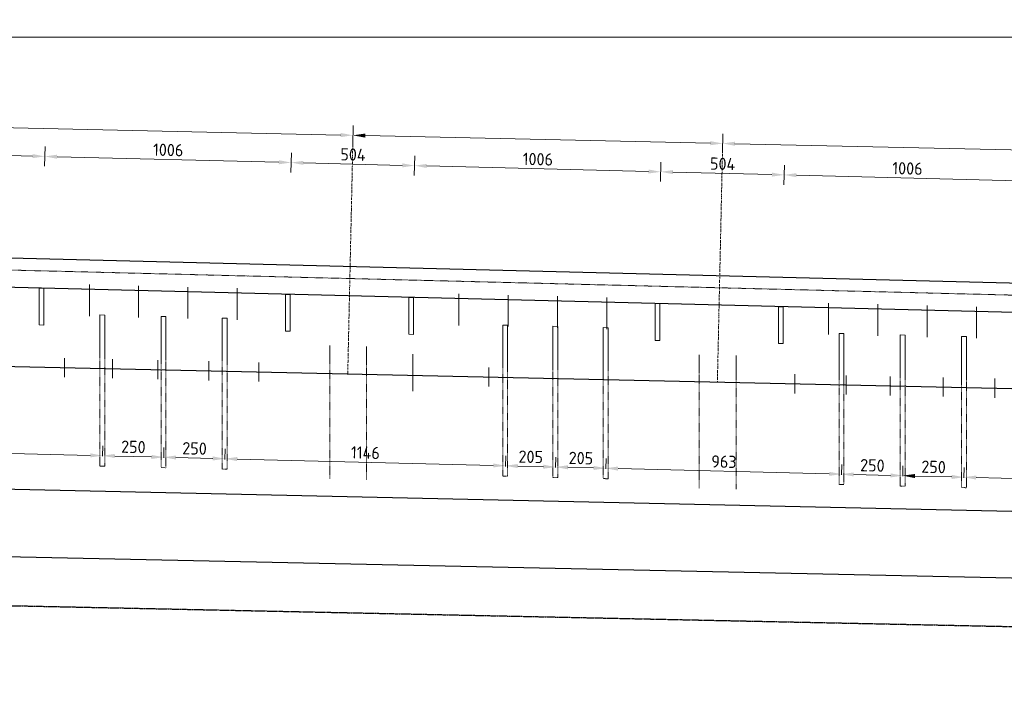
# Model space of a CAD drawing. Header units: millimetres. Extents: x -8028558 to 327273, y -63352 to 83293.
# Tile 52 of 195: x -2279 to 1742, y 10008 to 12783. Entities that reach past the tile are written whole.
import ezdxf

# ---------------------------------------------------------------- set-up
doc = ezdxf.new("R2010")
doc.units = ezdxf.units.MM
for name, pattern in [('NLCS-HIDDEN', [4, 2, -2]), ('XX-AFBREEK', [7, 4, -1, 1, -1]), ('XX-HART', [13, 4, -2, 1, -2, 4]), ('ZZ-HIDDEN-SO', [4, 2, -2])]:
    doc.linetypes.add(name, pattern=pattern)
for name, color, linetype, lineweight in [('B-CO-BC-AFBREEKLIJN-GD', 7, 'XX-AFBREEK', 25), ('B-CO-BC-BETONVORM-GD', 90, 'Continuous', 25), ('B-CO-BC-BETONVORM-GN', 10, 'ZZ-HIDDEN-SO', 13), ('B-CO-BC-WAPENING_HOOFDWAPENING-G', 170, 'Continuous', 18), ('B-CO-BC-WAPENING_HOOFDWAPENING-GN', 140, 'NLCS-HIDDEN', 13), ('X-XX-AL-HARTLIJN-G', 7, 'XX-HART', 18), ('X-XX-AL-M', 7, 'Continuous', 18), ('X-XX-AL-VERWIJZING-T25', 7, 'Continuous', 25)]:
    doc.layers.add(name, color=color, linetype=linetype, lineweight=lineweight)
doc.layers.add('B-CO-BC-HULPLIJN-G', color=7, linetype='Continuous', lineweight=18, plot=False)
doc.styles.add('NLCS-ISO-MM20-T25', font='NLCS-ISO.ttf', dxfattribs={"height": 50})
doc.dimstyles.new('NLCS-MM20-T25-PIJL_L0_H4', dxfattribs={"dimscale": 20, "dimtxt": 2.5, "dimasz": 2.5, "dimexe": 2, "dimexo": 2, "dimgap": 0.7, "dimtad": 1, "dimdec": 0, "dimzin": 0, "dimdsep": 46, "dimtxsty": 'NLCS-ISO-MM20-T25', "dimcen": 0, "dimdle": 2, "dimclrd": 256, "dimclre": 256, "dimclrt": 256, "dimadec": 4, "dimazin": 0, "dimtfac": 1, "dimtdec": 3, "dimtofl": 0, "dimtmove": 0, "dimatfit": 3, "dimfxl": 2, "dimfxlon": 1, "dimtfillclr": 256, "dimtolj": 1, "dimtzin": 0, "dimlwd": -1, "dimlwe": -1, "dimarcsym": 0})

# ---------------------------------------------------------------- blocks, each defined once
blk = doc.blocks.new('*D370')
at = {"layer": 'X-XX-AL-M', "transparency": 16777216}
for p, q in [((-4480.7, 12670.7), (-4480.7, 12750.7)), ((14489.4, 12670.7), (14489.4, 12750.7)), ((14439.4, 12710.7), (-4430.7, 12710.7))]:
    blk.add_line(p, q, dxfattribs=at)
for points in [[(-4430.7, 12719.1), (-4430.7, 12702.4), (-4480.7, 12710.7)], [(14439.4, 12719.1), (14439.4, 12702.4), (14489.4, 12710.7)]]:
    blk.add_solid(points, dxfattribs=at)
at = {"layer": 'X-XX-AL-M', "transparency": 16777216, "insert": (5004.4, 12749.7), "char_height": 50, "attachment_point": 5, "style": 'NLCS-ISO-MM20-T25'}
blk.add_mtext('\\A1;18970', dxfattribs=at)
blk = doc.blocks.new('*D383')
at = {"layer": 'X-XX-AL-M', "transparency": 16777216}
for p, q in [((590.6, 12237.1), (592.4, 12317.1)), ((2051.1, 12244.9), (641.5, 12276)), ((2100.3, 12203.8), (2102, 12283.8))]:
    blk.add_line(p, q, dxfattribs=at)
for points in [[(641.7, 12284.4), (641.3, 12267.7), (591.5, 12277.1)], [(2051.3, 12253.3), (2051, 12236.6), (2101.1, 12243.8)]]:
    blk.add_solid(points, dxfattribs=at)
blk = doc.blocks.new('*D384')
at = {"layer": 'X-XX-AL-M', "transparency": 16777216}
for p, q in [((-919, 12270.4), (-917.2, 12350.4)), ((541.5, 12278.2), (-868.1, 12309.3)), ((590.6, 12237.1), (592.4, 12317.1))]:
    blk.add_line(p, q, dxfattribs=at)
for points in [[(-868, 12317.7), (-868.3, 12301), (-918.1, 12310.4)], [(541.7, 12286.6), (541.3, 12269.9), (591.5, 12277.1)]]:
    blk.add_solid(points, dxfattribs=at)
blk = doc.blocks.new('*D385')
at = {"layer": 'X-XX-AL-M', "transparency": 16777216}
for p, q in [((-2428.6, 12303.7), (-2426.9, 12383.7)), ((-919, 12270.4), (-917.2, 12350.4)), ((-968.1, 12311.5), (-2377.8, 12342.6))]:
    blk.add_line(p, q, dxfattribs=at)
for points in [[(-2377.6, 12351), (-2378, 12334.3), (-2427.8, 12343.7)], [(-967.9, 12319.9), (-968.3, 12303.2), (-918.1, 12310.4)]]:
    blk.add_solid(points, dxfattribs=at)
blk = doc.blocks.new('*D407')
at = {"layer": 'X-XX-AL-M', "transparency": 16777216}
for p, q in [((841.5, 12108.8), (843.5, 12188.8)), ((1798.2, 12124.9), (892.5, 12147.6)), ((1847.2, 12083.7), (1849.2, 12163.7))]:
    blk.add_line(p, q, dxfattribs=at)
for points in [[(892.7, 12155.9), (892.3, 12139.3), (842.5, 12148.8)], [(1798.4, 12133.3), (1798, 12116.6), (1848.2, 12123.7)]]:
    blk.add_solid(points, dxfattribs=at)
at = {"layer": 'X-XX-AL-M', "transparency": 16777216, "insert": (1346.3, 12175.3), "char_height": 50, "attachment_point": 5, "rotation": 358.5679, "style": 'NLCS-ISO-MM20-T25'}
blk.add_mtext('\\A1;1006', dxfattribs=at)
blk = doc.blocks.new('*D408')
at = {"layer": 'X-XX-AL-M', "transparency": 16777216}
for p, q in [((337.7, 12121.4), (339.7, 12201.4)), ((841.5, 12108.8), (843.5, 12188.8)), ((792.5, 12150.1), (388.6, 12160.2))]:
    blk.add_line(p, q, dxfattribs=at)
for points in [[(388.9, 12168.5), (388.4, 12151.9), (338.7, 12161.4)], [(792.7, 12158.4), (792.3, 12141.8), (842.5, 12148.8)]]:
    blk.add_solid(points, dxfattribs=at)
at = {"layer": 'X-XX-AL-M', "transparency": 16777216, "insert": (591.6, 12194.1), "char_height": 50, "attachment_point": 5, "rotation": 358.5679, "style": 'NLCS-ISO-MM20-T25'}
blk.add_mtext('\\A1;504', dxfattribs=at)
blk = doc.blocks.new('*D409')
at = {"layer": 'X-XX-AL-M', "transparency": 16777216}
for p, q in [((-668, 12146.6), (-666, 12226.6)), ((288.7, 12162.7), (-617, 12185.3)), ((337.7, 12121.4), (339.7, 12201.4))]:
    blk.add_line(p, q, dxfattribs=at)
for points in [[(-616.8, 12193.7), (-617.2, 12177), (-667, 12186.6)], [(288.9, 12171), (288.5, 12154.4), (338.7, 12161.4)]]:
    blk.add_solid(points, dxfattribs=at)
at = {"layer": 'X-XX-AL-M', "transparency": 16777216, "insert": (-163.2, 12213), "char_height": 50, "attachment_point": 5, "rotation": 358.5679, "style": 'NLCS-ISO-MM20-T25'}
blk.add_mtext('\\A1;1006', dxfattribs=at)
blk = doc.blocks.new('*D410')
at = {"layer": 'X-XX-AL-M', "transparency": 16777216}
for p, q in [((-1171.9, 12159.2), (-1169.9, 12239.2)), ((-668, 12146.6), (-666, 12226.6)), ((-717, 12187.8), (-1120.9, 12197.9))]:
    blk.add_line(p, q, dxfattribs=at)
for points in [[(-1120.7, 12206.3), (-1121.1, 12189.6), (-1170.9, 12199.2)], [(-716.8, 12196.2), (-717.2, 12179.5), (-667, 12186.6)]]:
    blk.add_solid(points, dxfattribs=at)
at = {"layer": 'X-XX-AL-M', "transparency": 16777216, "insert": (-918, 12231.9), "char_height": 50, "attachment_point": 5, "rotation": 358.5679, "style": 'NLCS-ISO-MM20-T25'}
blk.add_mtext('\\A1;504', dxfattribs=at)
blk = doc.blocks.new('*D411')
at = {"layer": 'X-XX-AL-M', "transparency": 16777216}
for p, q in [((-2177.9, 12184.3), (-2175.9, 12264.3)), ((-1171.9, 12159.2), (-1169.9, 12239.2)), ((-1220.8, 12200.4), (-2126.9, 12223.1))]:
    blk.add_line(p, q, dxfattribs=at)
for points in [[(-2126.7, 12231.4), (-2127.1, 12214.7), (-2176.9, 12224.3)], [(-1220.6, 12208.8), (-1221.1, 12192.1), (-1170.9, 12199.2)]]:
    blk.add_solid(points, dxfattribs=at)
at = {"layer": 'X-XX-AL-M', "transparency": 16777216, "insert": (-1672.9, 12250.7), "char_height": 50, "attachment_point": 5, "rotation": 358.5679, "style": 'NLCS-ISO-MM20-T25'}
blk.add_mtext('\\A1;1006', dxfattribs=at)
blk = doc.blocks.new('*D412')
at = {"layer": 'X-XX-AL-M', "transparency": 16777216}
for p, q in [((-2681.4, 12196.9), (-2679.4, 12276.9)), ((-2226.8, 12225.6), (-2630.4, 12235.7)), ((-2177.9, 12184.3), (-2175.9, 12264.3))]:
    blk.add_line(p, q, dxfattribs=at)
for points in [[(-2630.2, 12244), (-2630.6, 12227.3), (-2680.4, 12236.9)], [(-2226.6, 12233.9), (-2227.1, 12217.2), (-2176.9, 12224.3)]]:
    blk.add_solid(points, dxfattribs=at)
at = {"layer": 'X-XX-AL-M', "transparency": 16777216, "insert": (-2427.7, 12269.6), "char_height": 50, "attachment_point": 5, "rotation": 358.5679, "style": 'NLCS-ISO-MM20-T25'}
blk.add_mtext('\\A1;504', dxfattribs=at)
blk = doc.blocks.new('*D441')
at = {"layer": 'X-XX-AL-M', "transparency": 16777216}
for p, q in [((1576.8, 10911.8), (1577.9, 10954.3)), ((2537.6, 10890.3), (1626.9, 10913.1)), ((2587.5, 10886.6), (2588.6, 10929.1))]:
    blk.add_line(p, q, dxfattribs=at)
for points in [[(1627.1, 10921.4), (1626.6, 10904.8), (1576.9, 10914.3)], [(2537.8, 10898.7), (2537.4, 10882), (2587.6, 10889.1)]]:
    blk.add_solid(points, dxfattribs=at)
at = {"layer": 'X-XX-AL-M', "transparency": 16777216, "insert": (2083.2, 10940.7), "char_height": 50, "attachment_point": 5, "rotation": 358.5679, "style": 'NLCS-ISO-MM20-T25'}
blk.add_mtext('\\A1;1011', dxfattribs=at)
blk = doc.blocks.new('*D442')
at = {"layer": 'X-XX-AL-M', "transparency": 16777216}
for p, q in [((1326.9, 10918.1), (1328, 10960.6)), ((1576.8, 10911.8), (1577.9, 10954.3)), ((1526.9, 10915.6), (1376.9, 10919.3))]:
    blk.add_line(p, q, dxfattribs=at)
for points in [[(1377.1, 10927.7), (1376.7, 10911), (1327, 10920.6)], [(1527.1, 10923.9), (1526.7, 10907.3), (1576.9, 10914.3)]]:
    blk.add_solid(points, dxfattribs=at)
at = {"layer": 'X-XX-AL-M', "transparency": 16777216, "insert": (1452.9, 10956.5), "char_height": 50, "attachment_point": 5, "rotation": 358.5679, "style": 'NLCS-ISO-MM20-T25'}
blk.add_mtext('\\A1;250', dxfattribs=at)
blk = doc.blocks.new('*D443')
at = {"layer": 'X-XX-AL-M', "transparency": 16777216}
for p, q in [((1077, 10924.3), (1078, 10966.8)), ((1326.9, 10918.1), (1328, 10960.6)), ((1277, 10921.8), (1127, 10925.6))]:
    blk.add_line(p, q, dxfattribs=at)
for points in [[(1127.2, 10933.9), (1126.8, 10917.3), (1077, 10926.8)], [(1277.2, 10930.2), (1276.8, 10913.5), (1327, 10920.6)]]:
    blk.add_solid(points, dxfattribs=at)
at = {"layer": 'X-XX-AL-M', "transparency": 16777216, "insert": (1203, 10962.7), "char_height": 50, "attachment_point": 5, "rotation": 358.5679, "style": 'NLCS-ISO-MM20-T25'}
blk.add_mtext('\\A1;250', dxfattribs=at)
blk = doc.blocks.new('*D444')
at = {"layer": 'X-XX-AL-M', "transparency": 16777216}
for p, q in [((114.3, 10948.4), (115.3, 10990.9)), ((1027, 10928.1), (164.3, 10949.7)), ((1077, 10924.3), (1078, 10966.8))]:
    blk.add_line(p, q, dxfattribs=at)
for points in [[(164.5, 10958), (164.1, 10941.3), (114.3, 10950.9)], [(1027.3, 10936.4), (1026.8, 10919.8), (1077, 10926.8)]]:
    blk.add_solid(points, dxfattribs=at)
at = {"layer": 'X-XX-AL-M', "transparency": 16777216, "insert": (596.7, 10977.9), "char_height": 50, "attachment_point": 5, "rotation": 358.5679, "style": 'NLCS-ISO-MM20-T25'}
blk.add_mtext('\\A1;963', dxfattribs=at)
blk = doc.blocks.new('*D445')
at = {"layer": 'X-XX-AL-M', "transparency": 16777216}
for p, q in [((-90.7, 10953.5), (-89.6, 10996)), ((114.3, 10948.4), (115.3, 10990.9)), ((64.3, 10952.2), (-40.6, 10954.8))]:
    blk.add_line(p, q, dxfattribs=at)
for points in [[(-40.4, 10963.1), (-40.8, 10946.5), (-90.6, 10956)], [(64.6, 10960.5), (64.1, 10943.8), (114.3, 10950.9)]]:
    blk.add_solid(points, dxfattribs=at)
at = {"layer": 'X-XX-AL-M', "transparency": 16777216, "insert": (12.8, 10992.5), "char_height": 50, "attachment_point": 5, "rotation": 358.5679, "style": 'NLCS-ISO-MM20-T25'}
blk.add_mtext('\\A1;205', dxfattribs=at)
blk = doc.blocks.new('*D446')
at = {"layer": 'X-XX-AL-M', "transparency": 16777216}
for p, q in [((-295.6, 10958.7), (-294.5, 11001.1)), ((-90.7, 10953.5), (-89.6, 10996)), ((-140.6, 10957.3), (-245.6, 10959.9))]:
    blk.add_line(p, q, dxfattribs=at)
for points in [[(-245.3, 10968.2), (-245.8, 10951.6), (-295.5, 10961.2)], [(-140.4, 10965.6), (-140.8, 10949), (-90.6, 10956)]]:
    blk.add_solid(points, dxfattribs=at)
at = {"layer": 'X-XX-AL-M', "transparency": 16777216, "insert": (-192.1, 10997.6), "char_height": 50, "attachment_point": 5, "rotation": 358.5679, "style": 'NLCS-ISO-MM20-T25'}
blk.add_mtext('\\A1;205', dxfattribs=at)
blk = doc.blocks.new('*D447')
at = {"layer": 'X-XX-AL-M', "transparency": 16777216}
for p, q in [((-1441.2, 10987.3), (-1440.2, 11029.8)), ((-345.5, 10962.4), (-1391.2, 10988.5)), ((-295.6, 10958.7), (-294.5, 11001.1))]:
    blk.add_line(p, q, dxfattribs=at)
for points in [[(-1391, 10996.9), (-1391.4, 10980.2), (-1441.2, 10989.8)], [(-345.3, 10970.7), (-345.7, 10954.1), (-295.5, 10961.2)]]:
    blk.add_solid(points, dxfattribs=at)
at = {"layer": 'X-XX-AL-M', "transparency": 16777216, "insert": (-867.4, 11014.5), "char_height": 50, "attachment_point": 5, "rotation": 358.5679, "style": 'NLCS-ISO-MM20-T25'}
blk.add_mtext('\\A1;1146', dxfattribs=at)
blk = doc.blocks.new('*D448')
at = {"layer": 'X-XX-AL-M', "transparency": 16777216}
for p, q in [((-1691.2, 10993.6), (-1690.1, 11036)), ((-1441.2, 10987.3), (-1440.2, 11029.8)), ((-1491.2, 10991), (-1641.1, 10994.8))]:
    blk.add_line(p, q, dxfattribs=at)
for points in [[(-1640.9, 11003.1), (-1641.3, 10986.5), (-1691.1, 10996)], [(-1491, 10999.4), (-1491.4, 10982.7), (-1441.2, 10989.8)]]:
    blk.add_solid(points, dxfattribs=at)
at = {"layer": 'X-XX-AL-M', "transparency": 16777216, "insert": (-1565.2, 11031.9), "char_height": 50, "attachment_point": 5, "rotation": 358.5679, "style": 'NLCS-ISO-MM20-T25'}
blk.add_mtext('\\A1;250', dxfattribs=at)
blk = doc.blocks.new('*D449')
at = {"layer": 'X-XX-AL-M', "transparency": 16777216}
for p, q in [((-1941.1, 10999.8), (-1940, 11042.3)), ((-1691.2, 10993.6), (-1690.1, 11036)), ((-1741.1, 10997.3), (-1891, 11001))]:
    blk.add_line(p, q, dxfattribs=at)
for points in [[(-1890.8, 11009.4), (-1891.3, 10992.7), (-1941, 11002.3)], [(-1740.9, 11005.6), (-1741.3, 10989), (-1691.1, 10996)]]:
    blk.add_solid(points, dxfattribs=at)
at = {"layer": 'X-XX-AL-M', "transparency": 16777216, "insert": (-1815.1, 11038.2), "char_height": 50, "attachment_point": 5, "rotation": 358.5679, "style": 'NLCS-ISO-MM20-T25'}
blk.add_mtext('\\A1;250', dxfattribs=at)
blk = doc.blocks.new('*D450')
at = {"layer": 'X-XX-AL-M', "transparency": 16777216}
for p, q in [((-2920.8, 11024.3), (-2919.7, 11066.8)), ((-1991, 11003.5), (-2870.7, 11025.5)), ((-1941.1, 10999.8), (-1940, 11042.3))]:
    blk.add_line(p, q, dxfattribs=at)
for points in [[(-2870.5, 11033.9), (-2870.9, 11017.2), (-2920.7, 11026.8)], [(-1990.8, 11011.9), (-1991.2, 10995.2), (-1941, 11002.3)]]:
    blk.add_solid(points, dxfattribs=at)
at = {"layer": 'X-XX-AL-M', "transparency": 16777216, "insert": (-2429.9, 11053.5), "char_height": 50, "attachment_point": 5, "rotation": 358.5679, "style": 'NLCS-ISO-MM20-T25'}
blk.add_mtext('\\A1;980', dxfattribs=at)

msp = doc.modelspace()

# ---------------------------------------------------------------- linework, layer by layer
at = {"layer": 'B-CO-BC-AFBREEKLIJN-GD', "flags": 128}
msp.add_lwpolyline([(-6041.4, 10467.7), (16014.8, 10007.5)], dxfattribs=at)
at = {"layer": 'B-CO-BC-BETONVORM-GD', "flags": 128}
for points in [[(14357.6, 11367.1), (14335, 11392.7), (-4497.2, 11863.5)], [(14254.9, 11274.7), (-4587.3, 11745.7)], [(-5940.2, 11446.5), (15714.8, 10968.7)]]:
    msp.add_lwpolyline(points, dxfattribs=at)
at = {"layer": 'B-CO-BC-BETONVORM-GN', "flags": 128}
msp.add_lwpolyline([(-4506.9, 11815), (14489.4, 11340.1), (14489.4, 11367.1)], dxfattribs=at)
at = {"layer": 'B-CO-BC-HULPLIJN-G', "flags": 128}
msp.add_lwpolyline([(-674, 11368), (-674, 11265.7)], dxfattribs=at)
at = {"layer": 'B-CO-BC-WAPENING_HOOFDWAPENING-G'}
for points in [[(-2180.3, 11685.6), (-2180.3, 11535.6), (-2200.3, 11536.1), (-2200.3, 11686.1)], [(-1174.3, 11660.4), (-1174.3, 11510.4), (-1194.3, 11510.9), (-1194.3, 11660.9)], [(-670.5, 11647.8), (-670.5, 11497.8), (-690.5, 11498.3), (-690.5, 11648.3)], [(335.2, 11622.7), (335.2, 11472.7), (315.2, 11473.2), (315.2, 11623.2)], [(839, 11610.1), (839, 11460.1), (819, 11460.6), (819, 11610.6)]]:
    msp.add_lwpolyline(points, close=True, dxfattribs=at)
at = {"layer": 'B-CO-BC-WAPENING_HOOFDWAPENING-G', "flags": 128}
for points in [[(-1994.9, 11700.9), (-1994.9, 11572.1)], [(-1793.7, 11695.9), (-1793.7, 11567.1)], [(-1592.6, 11690.9), (-1592.6, 11562)], [(-1391.5, 11685.9), (-1391.5, 11557)], [(-485.3, 11663.2), (-485.3, 11534.3)], [(-284.2, 11658.2), (-284.2, 11529.3)], [(-83.1, 11653.1), (-83.1, 11524.3)], [(118.1, 11648.1), (118.1, 11519.3)], [(1024.2, 11625.5), (1024.2, 11496.6)], [(1225.3, 11620.4), (1225.3, 11491.6)], [(1426.5, 11615.4), (1426.5, 11486.6)], [(1627.6, 11610.4), (1627.6, 11481.5)], [(-1932.1, 11576.4), (-1952.1, 11576.9)], [(-1952.1, 11576.9), (-1952.1, 11400.9)], [(-1932.1, 11576.4), (-1932.1, 11400.4)], [(-1682.2, 11570.1), (-1702.2, 11570.6)], [(-1702.2, 11570.6), (-1702.2, 11394.7)], [(-1682.2, 11570.1), (-1682.2, 11394.2)], [(-1432.2, 11563.9), (-1452.2, 11564.4)], [(-1452.2, 11564.4), (-1452.2, 11388.4)], [(-1432.2, 11563.9), (-1432.2, 11387.9)], [(-286.6, 11535.2), (-306.6, 11535.7)], [(-306.6, 11535.7), (-306.6, 11359.8)], [(-286.6, 11535.2), (-286.6, 11359.3)], [(-81.7, 11530.1), (-101.7, 11530.6)], [(-101.7, 11530.6), (-101.7, 11354.7)], [(-81.7, 11530.1), (-81.7, 11354.2)], [(123.3, 11525), (103.3, 11525.5)], [(103.3, 11525.5), (103.3, 11349.5)], [(123.3, 11525), (123.3, 11349)], [(1087, 11500.9), (1067, 11501.4)], [(1067, 11501.4), (1067, 11325.4)], [(1087, 11500.9), (1087, 11324.9)], [(1336.9, 11494.7), (1316.9, 11495.2)], [(1316.9, 11495.2), (1316.9, 11319.2)], [(1336.9, 11494.7), (1336.9, 11318.7)], [(1586.8, 11488.4), (1566.8, 11488.9)], [(1566.8, 11488.9), (1566.8, 11313)], [(1586.8, 11488.4), (1586.8, 11312.5)], [(-1013.4, 11377.5), (-1013.4, 11452.5)], [(-863.4, 11373.7), (-863.4, 11448.7)], [(-2096.8, 11400.8), (-2096.8, 11322.6)], [(-1900.1, 11396.4), (-1900.1, 11318.3)], [(-1715.7, 11392.3), (-1715.7, 11314.2)], [(-1507.4, 11387.8), (-1507.4, 11309.6)], [(-1302.6, 11383.2), (-1302.6, 11305.1)], [(-674, 11417.5), (-674, 11339.3)], [(496.1, 11339.7), (496.1, 11414.7)], [(646.1, 11336), (646.1, 11411)], [(-363.7, 11362.5), (-363.7, 11284.4)], [(886.1, 11334.9), (886.1, 11256.8)], [(1095.4, 11330.3), (1095.4, 11252.2)], [(1275.7, 11326.3), (1275.7, 11248.2)], [(1491.9, 11321.6), (1491.9, 11243.4)], [(1702.7, 11316.9), (1702.7, 11238.8)]]:
    msp.add_lwpolyline(points, dxfattribs=at)
at = {"layer": 'B-CO-BC-WAPENING_HOOFDWAPENING-GN', "flags": 128}
for points in [[(-1952.1, 11400.9), (-1952.1, 10960.1)], [(-1932.1, 11400.4), (-1932.1, 10959.6)], [(-1702.2, 11394.7), (-1702.2, 10953.8)], [(-1682.2, 11394.2), (-1682.2, 10953.3)], [(-1452.2, 11388.4), (-1452.2, 10947.6)], [(-1432.2, 11387.9), (-1432.2, 10947.1)], [(-1013.4, 11377.5), (-1013.4, 10907.5)], [(-863.4, 11373.7), (-863.4, 10903.7)], [(-306.6, 11359.8), (-306.6, 10918.9)], [(-286.6, 11359.3), (-286.6, 10918.4)], [(-101.7, 11354.7), (-101.7, 10913.8)], [(-81.7, 11354.2), (-81.7, 10913.3)], [(103.3, 11349.5), (103.3, 10908.7)], [(123.3, 11349), (123.3, 10908.2)], [(496.1, 11339.7), (496.1, 10869.7)], [(646.1, 11336), (646.1, 10866)], [(1067, 11325.4), (1067, 10884.6)], [(1087, 11324.9), (1087, 10884.1)], [(1316.9, 11319.2), (1316.9, 10878.3)], [(1336.9, 11318.7), (1336.9, 10877.8)], [(1566.8, 11313), (1566.8, 10872.1)], [(1586.8, 11312.5), (1586.8, 10871.6)], [(-1932.1, 10959.6), (-1952.1, 10960.1)], [(-1682.2, 10953.3), (-1702.2, 10953.8)], [(-1432.2, 10947.1), (-1452.2, 10947.6)], [(-286.6, 10918.4), (-306.6, 10918.9)], [(-81.7, 10913.3), (-101.7, 10913.8)], [(123.3, 10908.2), (103.3, 10908.7)], [(1086, 10884.1), (1066, 10884.6)], [(1335.9, 10877.9), (1315.9, 10878.4)], [(1585.8, 10871.6), (1565.8, 10872.1)]]:
    msp.add_lwpolyline(points, dxfattribs=at)
at = {"layer": 'X-XX-AL-HARTLIJN-G', "flags": 128}
for points in [[(-939.6, 11336.1), (-918.1, 12310.4)], [(570, 11302.8), (591.5, 12277.1)]]:
    msp.add_lwpolyline(points, dxfattribs=at)
at = {"layer": 'X-XX-AL-VERWIJZING-T25', "flags": 128}
for points in [[(-5940.2, 10946.5), (15714.8, 10468.7)], [(15714.8, 10206.2), (-5940.2, 10665.8)]]:
    msp.add_lwpolyline(points, dxfattribs=at)

# ---------------------------------------------------------------- dimensions: what is measured, and where the dimension line sits
at = {"layer": 'X-XX-AL-M'}
for base, p1, p2, angle, picture, middle in [((-4480.7, 12710.7), (14489.4, 11417.4), (-4480.7, 11863.1), 180, '*D370', (5004.4, 12749.7)), ((-2680.4, 12236.9), (-2190.3, 11685.8), (-2693.9, 11698.4), 358.5679, '*D412', (-2427.7, 12269.6)), ((-2176.9, 12224.3), (-1184.3, 11660.7), (-2190.3, 11685.8), 358.5679, '*D411', (-1672.9, 12250.7)), ((-1170.9, 12199.2), (-680.5, 11648.1), (-1184.3, 11660.7), 358.5679, '*D410', (-918, 12231.9)), ((-667, 12186.6), (325.2, 11622.9), (-680.5, 11648.1), 358.5679, '*D409', (-163.2, 12213)), ((338.7, 12161.4), (829, 11610.3), (325.2, 11622.9), 358.5679, '*D408', (591.6, 12194.1)), ((842.5, 12148.8), (1834.7, 11585.2), (829, 11610.3), 358.5679, '*D407', (1346.3, 12175.3)), ((-2920.7, 11026.8), (-1942.1, 10959.8), (-2921.8, 10984.3), 178.5679, '*D450', (-2429.9, 11053.5)), ((-1941, 11002.3), (-1692.2, 10953.6), (-1942.1, 10959.8), 178.5679, '*D449', (-1815.1, 11038.2)), ((-1691.1, 10996), (-1442.2, 10947.3), (-1692.2, 10953.6), 178.5679, '*D448', (-1565.2, 11031.9)), ((-1441.2, 10989.8), (-296.6, 10918.7), (-1442.2, 10947.3), 178.5679, '*D447', (-867.4, 11014.5)), ((-295.5, 10961.2), (-91.7, 10913.6), (-296.6, 10918.7), 178.5679, '*D446', (-192.1, 10997.6)), ((-90.6, 10956), (113.3, 10908.4), (-91.7, 10913.6), 178.5679, '*D445', (12.8, 10992.5)), ((114.3, 10950.9), (1076, 10884.4), (113.3, 10908.4), 178.5679, '*D444', (596.7, 10977.9)), ((1077, 10926.8), (1325.9, 10878.1), (1076, 10884.4), 178.5679, '*D443', (1203, 10962.7)), ((1327, 10920.6), (1575.8, 10871.9), (1325.9, 10878.1), 178.5679, '*D442', (1452.9, 10956.5)), ((1576.9, 10914.3), (2586.5, 10846.6), (1575.8, 10871.9), 178.5679, '*D441', (2083.2, 10940.7))]:
    dim = msp.add_linear_dim(base=base, p1=p1, p2=p2, angle=angle, dimstyle='NLCS-MM20-T25-PIJL_L0_H4', dxfattribs=at)
    dim.commit()
    dim.dimension.update_dxf_attribs({"geometry": picture, "text_midpoint": middle})
for base, p1, p2, picture, middle in [((-2427.8, 12343.7), (-939.6, 11336.1), (-2449.3, 11369.5), '*D385', (-1672.9, 12327.1)), ((-918.1, 12310.4), (570, 11302.8), (-939.6, 11336.1), '*D384', (-163.3, 12293.8)), ((591.5, 12277.1), (2079.6, 11269.5), (570, 11302.8), '*D383', (1346.3, 12260.5))]:
    dim = msp.add_linear_dim(base=base, p1=p1, p2=p2, angle=358.7361, text=' ', dimstyle='NLCS-MM20-T25-PIJL_L0_H4', dxfattribs=at)
    dim.commit()
    dim.dimension.update_dxf_attribs({"geometry": picture, "text_midpoint": middle})

doc.saveas('drawing.dxf')
